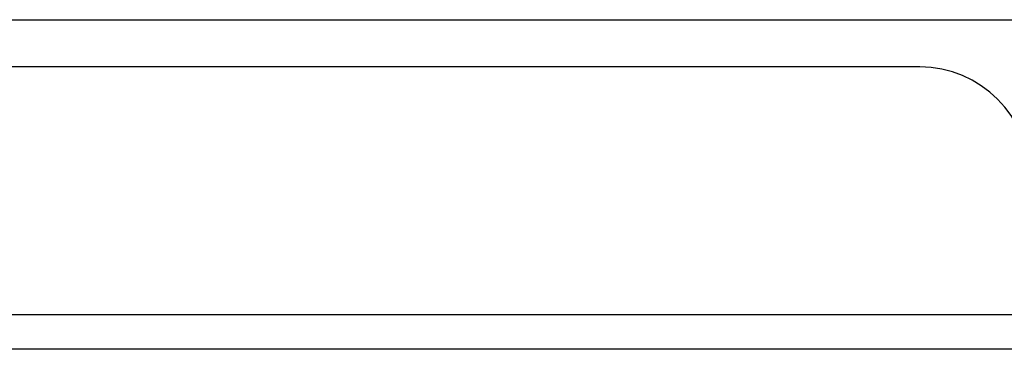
# Model space of a CAD drawing. Header units: inches. Extents: x 12 to 399, y 35 to 190.
# Tile 32 of 256: x 70.914 to 73.706, y 35.591 to 36.525. Entities that reach past the tile are written whole.
import ezdxf

# ---------------------------------------------------------------- set-up
doc = ezdxf.new("R2010")
doc.units = ezdxf.units.IN
doc.header["$MEASUREMENT"] = 0
doc.layers.add('Visible Edges(ANSI)', color=7, linetype='Continuous', lineweight=25)
doc.layers.add('Visible Tangent Edges(ANSI)', color=7, linetype='Continuous', lineweight=25)

msp = doc.modelspace()

# ---------------------------------------------------------------- linework, layer by layer
at = {"layer": 'Visible Edges(ANSI)'}
for p, q in [((59.5217, 36.5246), (73.9464, 36.5246)), ((73.4668, 36.3906), (60.0013, 36.3906)), ((95.8623, 35.5906), (54.2573, 35.5906))]:
    msp.add_line(p, q, dxfattribs=at)
msp.add_arc((73.4668, 36.0786), 0.312, 0, 90, dxfattribs=at)
at = {"layer": 'Visible Tangent Edges(ANSI)'}
msp.add_line((54.2573, 35.6896), (95.8623, 35.6896), dxfattribs=at)

doc.saveas('drawing.dxf')
